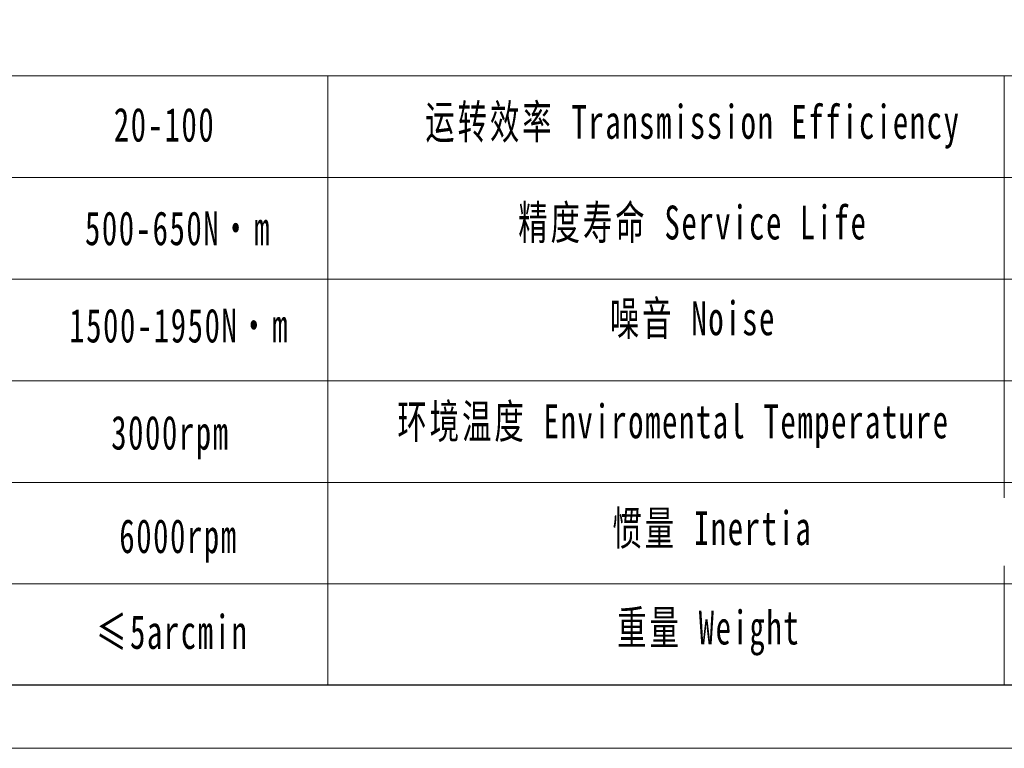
# Model space of a CAD drawing. Header units: millimetres. Extents: x 0 to 936, y 0 to 662.
# Tile 2 of 8: x 277 to 450, y 0 to 128. Entities that reach past the tile are written whole.
import ezdxf

# ---------------------------------------------------------------- set-up
doc = ezdxf.new("R2010")
doc.units = ezdxf.units.MM
doc.header["$LTSCALE"] = 15
doc.layers.add('SLD-0', color=7, linetype='Continuous', lineweight=18)
doc.layers.add('图框_外框线', color=7, linetype='Continuous', lineweight=18)
doc.styles.add('标准', font='txt', dxfattribs={"width": 0.667})

msp = doc.modelspace()

# ---------------------------------------------------------------- linework, layer by layer
at = {"layer": 'SLD-0'}
for p, q in [((330.75, 118.12), (330.75, 11.16)), ((449.5, 118.12), (449.5, 11.14))]:
    msp.add_line(p, q, dxfattribs=at)
at = {"layer": '图框_外框线'}
for p, q in [((82.69, 118.12), (924.92, 118.12)), ((163.4, 100.27), (636.75, 100.27)), ((82.69, 82.42), (924.92, 82.42)), ((163.4, 64.57), (924.92, 64.57)), ((163.4, 46.72), (924.92, 46.72)), ((163.4, 28.88), (924.92, 28.88))]:
    msp.add_line(p, q, dxfattribs=at)
at = {"layer": '图框_外框线', "color": 3}
msp.add_lwpolyline([(0, 0), (936.06, 0), (936.06, 661.93), (0, 661.93)], close=True, dxfattribs=at)
at = {"layer": '图框_外框线', "color": 3, "lineweight": 25}
msp.add_lwpolyline([(55.72, 11.14), (924.92, 11.14), (924.92, 650.79), (55.72, 650.79)], close=True, dxfattribs=at)

# ---------------------------------------------------------------- texts
at = {"layer": 'SLD-0', "color": 1, "char_height": 5.9498, "attachment_point": 2, "style": '标准'}
for s, insert, width in [('\\T1.1;\\pxqc;20-100', (302.08, 112.53), 25.2975), ('\\T1.1;运转效率 Transmission Efficiency', (394.84, 113.03), 101.1089), ('\\T1.1;精度寿命 Service Life', (394.84, 95.35), 79.3633), ('\\T1.1;500-650N·m', (304.44, 94.34), 49.2803), ('\\T1.1;噪音 Noise', (394.84, 78.52), 52.5011), ('\\T1.1;1500-1950N·m', (304.65, 77.25), 59.1739), ('{\\T1.1;环境温度 Enviromental Temperature}', (391.43, 60.41), 138.3087), ('\\T1.1;3000rpm', (303.11, 58.43), 40.9968), ('\\T1.1;6000rpm', (304.53, 40.26), 130.098), ('\\T1.1;重量 Weight', (397.61, 24.19), 46.2648), ('\\T1.1;≤5arcmin ', (303.44, 23.42), 45.769)]:
    msp.add_mtext(s, dxfattribs=dict(at, insert=insert, width=width))

# ---------------------------------------------------------------- next in the draw order: texts
at = {"layer": 'SLD-0', "color": 1, "insert": (474.85, 41.01), "char_height": 5.9498, "width": 138.3087, "attachment_point": 2, "style": '标准', "bg_fill": 2}
msp.add_mtext('{\\T1.1;2.57-2.71kg.cm²}', dxfattribs=at)

# ---------------------------------------------------------------- next in the draw order: texts
at = {"layer": 'SLD-0', "color": 1, "insert": (398.25, 41.66), "char_height": 5.9498, "width": 53.7523, "attachment_point": 2, "style": '标准'}
msp.add_mtext('\\T1.1;惯量 Inertia', dxfattribs=at)

doc.saveas('drawing.dxf')
